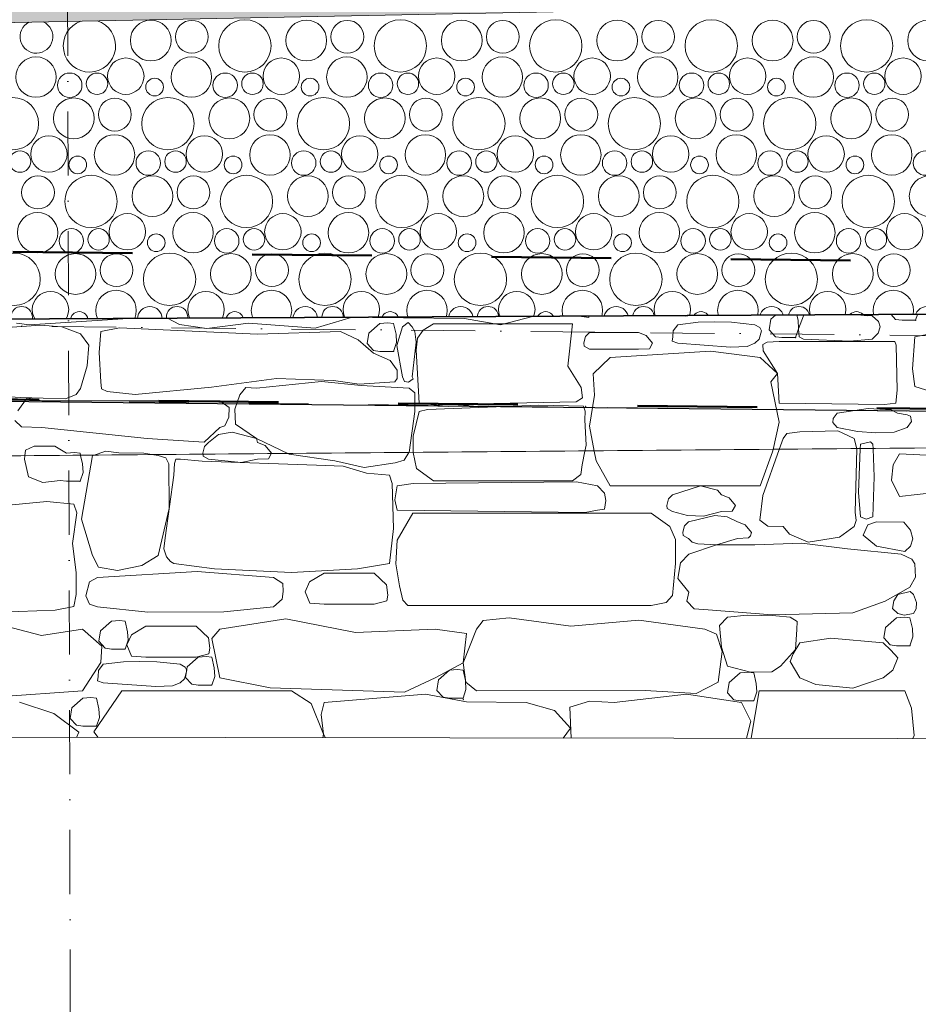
# Model space of a CAD drawing. Header units: millimetres. Extents: x -738537 to 1850049, y -250217 to 604013.
# Tile 41 of 204: x -608224 to -606122, y 80505 to 82808. Entities that reach past the tile are written whole.
import ezdxf

# ---------------------------------------------------------------- set-up
doc = ezdxf.new("R2010")
doc.units = ezdxf.units.MM
doc.header["$MEASUREMENT"] = 0
doc.set_wipeout_variables(frame=1)
for name, pattern in [('Dashed', [280, 140, -140]), ('Dot & Dashed', [280, 150, -60, 0, -70]), ('Wipeout_Contour', [1000, 0, -1000])]:
    doc.linetypes.add(name, pattern=pattern)
for name, color, linetype, lineweight in [('0_Pen_No__170', 9, 'Continuous', 0), ('0_Pen_No__3', 30, 'Continuous', 15), ('A_WALL LOAD_Pen_No__1', 214, 'Continuous', 35), ('BUILDING_Pen_No__2', 1, 'Continuous', 25), ('C-GRID _Pen_No__5', 4, 'Continuous', 5), ('MARKETING_Pen_No__1', 214, 'Continuous', 35), ('MARKETING_Pen_No__5', 4, 'Continuous', 5)]:
    doc.layers.add(name, color=color, linetype=linetype, lineweight=lineweight)
for name, color, linetype, lineweight, true_color in [('0_Pen_No__171', 7, 'Continuous', 0, 0xdadada), ('0_Pen_No__28', 7, 'Continuous', 50, 0xff9390), ('MARKETING_Pen_No__171', 7, 'Continuous', 0, 0xdadada), ('MARKETING_Pen_No__7', 7, 'Continuous', 5, 0x9f07ff), ('SEWER LINE_Pen_No__12', 7, 'Continuous', 20, 0xcc0000)]:
    doc.layers.add(name, color=color, linetype=linetype, lineweight=lineweight, true_color=true_color)
doc.layers.add('MARKETING', color=7, linetype='Continuous')

# ---------------------------------------------------------------- blocks, each defined once
blk = doc.blocks.new('*X3')
at = {"layer": '0_Pen_No__170', "color": 9, "linetype": 'Continuous', "lineweight": 0}
for centre, radius in [((-607917.4, 82759.5), 47.7), ((-607821.3, 82768.3), 38.4), ((-607697.2, 82747.1), 61.2), ((-607553.6, 82759.5), 47.7), ((-607457.6, 82768.3), 38.4), ((-607333.5, 82747.1), 61.2), ((-607189.9, 82759.5), 47.7), ((-607093.9, 82768.3), 38.4), ((-606969.8, 82747.1), 61.2), ((-606826.2, 82759.5), 47.7), ((-606730.2, 82768.3), 38.4), ((-606606.1, 82747.1), 61.2), ((-606462.5, 82759.5), 47.7), ((-606366.5, 82768.3), 38.4), ((-606242.4, 82747.1), 61.2), ((-606098.8, 82759.5), 47.7), ((-608186, 82674), 47.3), ((-607975.8, 82676.1), 42.6), ((-607822.3, 82674), 47.3), ((-607612.1, 82676.1), 42.6), ((-607458.6, 82674), 47.3), ((-607248.4, 82676.1), 42.6), ((-607094.9, 82674), 47.3), ((-606884.7, 82676.1), 42.6), ((-606731.2, 82674), 47.3), ((-606521, 82676.1), 42.6), ((-606367.5, 82674), 47.3), ((-606157.3, 82676.1), 42.6), ((-608107, 82654.9), 28.6), ((-608043.2, 82658.4), 25.1), ((-607743.3, 82654.9), 28.6), ((-607679.5, 82658.4), 25.1), ((-607379.6, 82654.9), 28.6), ((-607315.8, 82658.4), 25.1), ((-607015.9, 82654.9), 28.6), ((-606952.1, 82658.4), 25.1), ((-606652.2, 82654.9), 28.6), ((-606588.4, 82658.4), 25.1), ((-606288.5, 82654.9), 28.6), ((-606224.7, 82658.4), 25.1), ((-607908.4, 82650.7), 20.7), ((-607544.7, 82650.7), 20.7), ((-607181, 82650.7), 20.7), ((-606817.3, 82650.7), 20.7), ((-606453.6, 82650.7), 20.7), ((-608240.9, 82565.1), 61.2), ((-608097.4, 82577.5), 47.7), ((-608001.3, 82586.3), 38.4), ((-607877.2, 82565.1), 61.2), ((-607733.6, 82577.5), 47.7), ((-607637.6, 82586.3), 38.4), ((-607513.5, 82565.1), 61.2), ((-607369.9, 82577.5), 47.7), ((-607273.9, 82586.3), 38.4), ((-607149.8, 82565.1), 61.2), ((-607006.2, 82577.5), 47.7), ((-606910.2, 82586.3), 38.4), ((-606786.1, 82565.1), 61.2), ((-606642.5, 82577.5), 47.7), ((-606546.5, 82586.3), 38.4), ((-606422.4, 82565.1), 61.2), ((-606278.8, 82577.5), 47.7), ((-606182.8, 82586.3), 38.4), ((-608002.3, 82492), 47.3), ((-607638.6, 82492), 47.3), ((-607274.9, 82492), 47.3), ((-606911.2, 82492), 47.3), ((-606547.5, 82492), 47.3), ((-606183.8, 82492), 47.3), ((-608155.8, 82494.1), 42.6), ((-607792.1, 82494.1), 42.6), ((-607428.4, 82494.1), 42.6), ((-607064.7, 82494.1), 42.6), ((-606701, 82494.1), 42.6), ((-606337.3, 82494.1), 42.6), ((-608223.2, 82476.4), 25.1), ((-607923.3, 82472.9), 28.6), ((-607859.5, 82476.4), 25.1), ((-607559.6, 82472.9), 28.6), ((-607495.8, 82476.4), 25.1), ((-607195.9, 82472.9), 28.6), ((-607132.1, 82476.4), 25.1), ((-606832.2, 82472.9), 28.6), ((-606768.4, 82476.4), 25.1), ((-606468.5, 82472.9), 28.6), ((-606404.7, 82476.4), 25.1), ((-606104.8, 82472.9), 28.6), ((-608088.4, 82468.7), 20.7), ((-607724.7, 82468.7), 20.7), ((-607361, 82468.7), 20.7), ((-606997.3, 82468.7), 20.7), ((-606633.6, 82468.7), 20.7), ((-606269.9, 82468.7), 20.7), ((-608181.3, 82404.3), 38.4), ((-608057.2, 82383.1), 61.2), ((-607913.6, 82395.5), 47.7), ((-607817.6, 82404.3), 38.4), ((-607693.5, 82383.1), 61.2), ((-607549.9, 82395.5), 47.7), ((-607453.9, 82404.3), 38.4), ((-607329.8, 82383.1), 61.2), ((-607186.2, 82395.5), 47.7), ((-607090.2, 82404.3), 38.4), ((-606966.1, 82383.1), 61.2), ((-606822.5, 82395.5), 47.7), ((-606726.5, 82404.3), 38.4), ((-606602.4, 82383.1), 61.2), ((-606458.8, 82395.5), 47.7), ((-606362.8, 82404.3), 38.4), ((-606238.7, 82383.1), 61.2), ((-606095.1, 82395.5), 47.7), ((-608182.3, 82310), 47.3), ((-607818.6, 82310), 47.3), ((-607454.9, 82310), 47.3), ((-607091.2, 82310), 47.3), ((-606727.5, 82310), 47.3), ((-606363.8, 82310), 47.3), ((-607972.1, 82312.2), 42.6), ((-607608.4, 82312.2), 42.6), ((-607244.7, 82312.2), 42.6), ((-606881, 82312.2), 42.6), ((-606517.3, 82312.2), 42.6), ((-606153.6, 82312.2), 42.6), ((-608103.3, 82290.9), 28.6), ((-608039.5, 82294.4), 25.1), ((-607739.6, 82290.9), 28.6), ((-607675.8, 82294.4), 25.1), ((-607375.9, 82290.9), 28.6), ((-607312.1, 82294.4), 25.1), ((-607012.2, 82290.9), 28.6), ((-606948.4, 82294.4), 25.1), ((-606648.5, 82290.9), 28.6), ((-606584.7, 82294.4), 25.1), ((-606284.8, 82290.9), 28.6), ((-606220.9, 82294.4), 25.1), ((-607904.7, 82286.7), 20.7), ((-607541, 82286.7), 20.7), ((-607177.3, 82286.7), 20.7), ((-606813.6, 82286.7), 20.7), ((-606449.9, 82286.7), 20.7), ((-608237.2, 82201.1), 61.2), ((-608093.6, 82213.5), 47.7), ((-607997.6, 82222.4), 38.4), ((-607873.5, 82201.1), 61.2), ((-607729.9, 82213.5), 47.7), ((-607633.9, 82222.4), 38.4), ((-607509.8, 82201.1), 61.2), ((-607366.2, 82213.5), 47.7), ((-607270.2, 82222.4), 38.4), ((-607146.1, 82201.1), 61.2), ((-607002.5, 82213.5), 47.7), ((-606906.5, 82222.4), 38.4), ((-606782.4, 82201.1), 61.2), ((-606638.8, 82213.5), 47.7), ((-606542.8, 82222.4), 38.4), ((-606418.7, 82201.1), 61.2), ((-606275.1, 82213.5), 47.7), ((-606179.1, 82222.4), 38.4), ((-608152.1, 82130.2), 42.6), ((-607998.6, 82128), 47.3), ((-607788.4, 82130.2), 42.6), ((-607634.9, 82128), 47.3), ((-607424.7, 82130.2), 42.6), ((-607271.2, 82128), 47.3), ((-607061, 82130.2), 42.6), ((-606907.5, 82128), 47.3), ((-606697.3, 82130.2), 42.6), ((-606543.8, 82128), 47.3), ((-606333.6, 82130.2), 42.6), ((-606180.1, 82128), 47.3), ((-608219.5, 82112.4), 25.1), ((-608084.7, 82104.7), 20.7), ((-607919.6, 82108.9), 28.6), ((-607855.8, 82112.4), 25.1), ((-607721, 82104.7), 20.7), ((-607555.9, 82108.9), 28.6), ((-607492.1, 82112.4), 25.1), ((-607357.3, 82104.7), 20.7), ((-607192.2, 82108.9), 28.6), ((-607128.4, 82112.4), 25.1), ((-606993.6, 82104.7), 20.7), ((-606828.5, 82108.9), 28.6), ((-606764.7, 82112.4), 25.1), ((-606629.9, 82104.7), 20.7), ((-606464.8, 82108.9), 28.6), ((-606400.9, 82112.4), 25.1), ((-606266.2, 82104.7), 20.7), ((-606101.1, 82108.9), 28.6), ((-608177.6, 82040.4), 38.4), ((-607909.9, 82031.5), 47.7), ((-607813.9, 82040.4), 38.4), ((-607546.2, 82031.5), 47.7), ((-607450.2, 82040.4), 38.4), ((-607182.5, 82031.5), 47.7), ((-607086.5, 82040.4), 38.4), ((-606818.8, 82031.5), 47.7), ((-606722.8, 82040.4), 38.4), ((-606455.1, 82031.5), 47.7), ((-606359.1, 82040.4), 38.4), ((-606235, 82019.1), 61.2), ((-606091.4, 82031.5), 47.7)]:
    blk.add_circle(centre, radius, dxfattribs=at)
for centre, radius, start, end in [((-608185, 82768.3), 38.4, 117.1948, 65.0661), ((-608060.9, 82747.1), 61.2, 109.2572, 73.0036), ((-608053.5, 82019.1), 61.2, 302.0211, 237.2785), ((-607689.8, 82019.1), 61.2, 297.8974, 241.4022), ((-607326.1, 82019.1), 61.2, 293.126, 246.1736), ((-606962.4, 82019.1), 61.2, 287.1834, 252.1162), ((-606598.7, 82019.1), 61.2, 277.818, 261.4817), ((-608178.6, 81946), 47.3, 27.5676, 151.7321), ((-607968.4, 81948.2), 42.6, 25.7162, 153.5834), ((-607814.9, 81946), 47.3, 24.5612, 154.7384), ((-607604.7, 81948.2), 42.6, 22.4285, 156.8712), ((-607451.2, 81946), 47.3, 21.6265, 157.6732), ((-607241, 81948.2), 42.6, 19.2182, 160.0815), ((-607087.5, 81946), 47.3, 18.7512, 160.5484), ((-606877.3, 81948.2), 42.6, 16.0706, 163.229), ((-606723.8, 81946), 47.3, 15.9252, 163.3745), ((-606513.6, 81948.2), 42.6, 12.9733, 166.3263), ((-606360.1, 81946), 47.3, 13.1393, 166.1604), ((-606149.9, 81948.2), 42.6, 9.9152, 169.3844)]:
    blk.add_arc(centre, radius, start, end, dxfattribs=at)
blk = doc.blocks.new('Fill_2', base_point=(0, 0))
at = {"color": 254, "linetype": 'Wipeout_Contour', "lineweight": 0, "ltscale": 14005644.7295551}
blk.add_wipeout([(-629509.8, 81186.9), (-636562.3, 79781.8), (-636489.6, 79417.3), (-629462, 80817.5), (-620502.8, 81356.1), (-620540.5, 82043.7), (-601136.6, 81925.1), (-601127.3, 81469.6), (-590151.9, 81021), (-590021.9, 81719.9), (-589769.8, 81683.3), (-588537.1, 88325.9), (-581323.3, 84127), (-581890.9, 80218.2), (-581481.7, 80187.1), (-580849.5, 84486.2), (-589699.4, 89557.9), (-590288.4, 81899.2), (-594388.9, 82642), (-600414.3, 82313.5), (-600427.4, 82955.9), (-621103.7, 82547.9), (-621076.1, 81700.6)], dxfattribs=at)
at = {"layer": '0_Pen_No__170', "color": 255, "linetype": 'Continuous', "lineweight": 0, "flags": 128}
blk.add_lwpolyline([(-629509.8, 81186.9), (-636562.3, 79781.8), (-636489.6, 79417.3), (-629462, 80817.5), (-620502.8, 81356.1), (-620540.5, 82043.7), (-601136.6, 81925.1), (-601127.3, 81469.6), (-590151.9, 81021), (-590021.9, 81719.9), (-589769.8, 81683.3), (-588537.1, 88325.9), (-581323.3, 84127), (-581890.9, 80218.2), (-581481.7, 80187.1), (-580849.5, 84486.2), (-589699.4, 89557.9), (-590288.4, 81899.2), (-594388.9, 82642), (-600414.3, 82313.5), (-600427.4, 82955.9), (-621103.7, 82547.9), (-621076.1, 81700.6)], close=True, dxfattribs=at)
at = {"layer": '0_Pen_No__170', "color": 9, "linetype": 'Continuous', "lineweight": 0}
blk.add_blockref('*X3', (0, 0), dxfattribs=at)
blk = doc.blocks.new('*X284')
at = {"layer": 'MARKETING_Pen_No__7', "color": 190, "linetype": 'Continuous', "lineweight": 5, "true_color": 0x9f07ff}
for p, q in [((-608200.9, 82094.8), (-607970.4, 82109.4)), ((-607878.2, 82109.9), (-607849.9, 82095.1)), ((-607532.8, 82087.1), (-607448.9, 82112.1)), ((-607398.8, 82112.4), (-607397.7, 82111.7)), ((-607397.7, 82111.7), (-607183.1, 82109.5)), ((-607183.1, 82109.5), (-607098.8, 82094.8)), ((-607098.8, 82094.8), (-607024.3, 82114.3)), ((-606915.1, 82114.9), (-606892.8, 82111.7)), ((-606892.8, 82111.7), (-606892.5, 82115)), ((-606811.8, 82115.4), (-606665.7, 82115)), ((-606665.7, 82115), (-606656, 82116.2)), ((-606466.6, 82107.6), (-606470.3, 82083.1)), ((-606455.4, 82117.3), (-606466.6, 82107.6)), ((-606403.1, 82105.2), (-606406, 82117.5)), ((-606401.9, 82085.5), (-606403.1, 82105.2)), ((-606390.1, 82115.6), (-606401.9, 82085.5)), ((-606389.4, 82117.6), (-606390.1, 82115.6)), ((-606264.4, 82118.3), (-606239.9, 82115.6)), ((-606229.8, 82115.6), (-606261.6, 82118.3)), ((-606239.9, 82115.6), (-606231.7, 82118.5)), ((-606214.4, 82102.4), (-606229.8, 82115.6)), ((-606211.2, 82090.1), (-606214.4, 82102.4)), ((-606185, 82118.7), (-606174.7, 82107.3)), ((-606174.7, 82107.3), (-606159.7, 82105.3)), ((-606159.7, 82105.3), (-606128, 82105.3)), ((-606128, 82105.3), (-606123.4, 82119)), ((-608175.5, 82094.1), (-608366.4, 82080.5)), ((-608231.5, 82098.1), (-608200.9, 82094.8)), ((-608125.4, 82090.1), (-608175.5, 82094.1)), ((-608081.6, 82073.4), (-608125.4, 82090.1)), ((-608034, 82079.3), (-608037.9, 82029.5)), ((-607990.3, 82087.4), (-608034, 82079.3)), ((-607667.7, 82072.4), (-607990.3, 82087.4)), ((-607849.9, 82095.1), (-607786.1, 82085.6)), ((-607786.1, 82085.6), (-607688.5, 82098.2)), ((-607688.5, 82098.2), (-607532.8, 82087.1)), ((-607473.9, 82079.3), (-607667.7, 82072.4)), ((-607432.2, 82059.5), (-607473.9, 82079.3)), ((-607381.1, 82097.8), (-607407.1, 82075.2)), ((-607362.6, 82099.5), (-607381.1, 82097.8)), ((-607349.4, 82097.8), (-607362.6, 82099.5)), ((-607343.6, 82072.8), (-607349.4, 82097.8)), ((-607328.5, 82089.8), (-607341.5, 82045.9)), ((-607315.1, 82099.8), (-607328.5, 82089.8)), ((-607306.1, 82089.8), (-607315.1, 82099.8)), ((-607299.6, 82079.3), (-607306.1, 82089.8)), ((-607296.7, 82054), (-607299.6, 82079.3)), ((-607280.3, 82082), (-607293.4, 82063.4)), ((-607255.8, 82097.1), (-607280.3, 82082)), ((-606930.4, 82097.1), (-607255.8, 82097.1)), ((-606941.5, 81997.9), (-606930.4, 82097.1)), ((-606695.3, 82080.3), (-606695.8, 82066.3)), ((-606684.2, 82094.8), (-606695.3, 82080.3)), ((-606637, 82101), (-606684.2, 82094.8)), ((-606599.4, 82101.2), (-606637, 82101)), ((-606558.6, 82100.9), (-606599.4, 82101.2)), ((-606504, 82094.8), (-606558.6, 82100.9)), ((-606492.2, 82088.3), (-606504, 82094.8)), ((-606494.1, 82060.8), (-606488.8, 82080.6)), ((-606488.8, 82080.6), (-606492.2, 82088.3)), ((-606470.3, 82083.1), (-606455.6, 82066.8)), ((-606408.9, 82064.9), (-606401.9, 82085.5)), ((-606401.9, 82085.5), (-606400.3, 82066.6)), ((-606215.5, 82075.2), (-606211.2, 82090.1)), ((-608062.7, 82047.1), (-608081.6, 82073.4)), ((-607396, 82028.5), (-607432.2, 82059.5)), ((-607407.1, 82075.2), (-607410.8, 82050.7)), ((-607342.4, 82053.1), (-607343.6, 82072.8)), ((-607293.4, 82063.4), (-607296.4, 82035)), ((-606900.3, 82067.5), (-606904.3, 82052.2)), ((-606890.8, 82076.7), (-606900.3, 82067.5)), ((-606776.6, 82076.7), (-606890.8, 82076.7)), ((-606758.1, 82069.7), (-606776.6, 82076.7)), ((-606743.4, 82051.6), (-606758.1, 82069.7)), ((-606695.8, 82066.3), (-606697.5, 82056.5)), ((-606697.5, 82056.5), (-606684.2, 82051.6)), ((-606504, 82051.6), (-606494.1, 82060.8)), ((-606455.6, 82066.8), (-606440.6, 82064.9)), ((-606440.6, 82064.9), (-606408.9, 82064.9)), ((-606400.3, 82066.6), (-606390.1, 82060.8)), ((-606390.1, 82060.8), (-606281.5, 82056)), ((-606281.5, 82056), (-606229.8, 82060.8)), ((-606229.8, 82060.8), (-606215.5, 82075.2)), ((-606135.2, 81992), (-606130.1, 82066.4)), ((-606130.1, 82066.4), (-606093.4, 82073.4)), ((-608066, 81998.3), (-608062.7, 82047.1)), ((-607410.8, 82050.7), (-607396.1, 82034.4)), ((-607396.1, 82034.4), (-607381.1, 82032.5)), ((-607349.4, 82032.5), (-607342.4, 82053.1)), ((-607341.5, 82045.9), (-607328.5, 81972.8)), ((-607306.1, 81972.8), (-607296.7, 82054)), ((-607296.4, 82035), (-607289.2, 81911.3)), ((-606904.3, 82052.2), (-606903.3, 82044.7)), ((-606903.3, 82044.7), (-606890.8, 82037.7)), ((-606890.8, 82037.7), (-606776.6, 82037.7)), ((-606607.6, 82033.1), (-606842.6, 82017.9)), ((-606776.6, 82037.7), (-606750.9, 82038.7)), ((-606750.9, 82038.7), (-606743.4, 82051.6)), ((-606684.2, 82051.6), (-606561.3, 82042.5)), ((-606491.4, 82017.9), (-606607.6, 82033.1)), ((-606561.3, 82042.5), (-606521.9, 82044.1)), ((-606521.9, 82044.1), (-606504, 82051.6)), ((-606475, 82054.2), (-606485.3, 82048.7)), ((-606485.3, 82048.7), (-606484.5, 82034)), ((-606484.5, 82034), (-606451, 81980.9)), ((-606447.2, 82055.6), (-606475, 82054.2)), ((-606176.6, 82055.6), (-606447.2, 82055.6)), ((-606173.8, 82047.2), (-606176.6, 82055.6)), ((-606171.2, 81941.4), (-606173.8, 82047.2)), ((-608037.9, 82029.5), (-608034, 81961.2)), ((-607357.3, 82011.1), (-607396, 82028.5)), ((-607381.1, 82032.5), (-607349.4, 82032.5)), ((-607340.8, 81988.4), (-607357.3, 82011.1)), ((-606842.6, 82017.9), (-606882.2, 81980.3)), ((-606451, 81980.9), (-606491.4, 82017.9)), ((-608081.6, 81946), (-608066, 81998.3)), ((-607341.1, 81969), (-607340.8, 81988.4)), ((-606910.2, 81947.9), (-606941.5, 81997.9)), ((-606130.1, 81950.4), (-606135.2, 81992)), ((-607775.3, 81948.8), (-607622.9, 81969.4)), ((-607622.9, 81969.4), (-607490, 81964)), ((-607490, 81964), (-607430, 81955.6)), ((-607346.2, 81961.2), (-607341.1, 81969)), ((-607328.5, 81972.8), (-607324, 81961.9)), ((-607314.7, 81960.6), (-607303.5, 81968.1)), ((-607303.5, 81968.1), (-607306.1, 81972.8)), ((-606882.2, 81980.3), (-606879, 81930.1)), ((-606466.9, 81961.3), (-606451, 81980.9)), ((-606451, 81980.9), (-606447.2, 81911.7)), ((-608091.9, 81931.4), (-608081.6, 81946)), ((-608034, 81961.2), (-608032.6, 81944.8)), ((-608032.6, 81944.8), (-608019.2, 81938.4)), ((-607954.1, 81931.9), (-607775.3, 81948.8)), ((-607695.3, 81947.6), (-607708.8, 81930.7)), ((-607669.7, 81946.6), (-607695.3, 81947.6)), ((-607518, 81961.7), (-607669.7, 81946.6)), ((-607425.2, 81952.7), (-607518, 81961.7)), ((-607430, 81955.6), (-607346.2, 81961.2)), ((-607313.2, 81946.6), (-607425.2, 81952.7)), ((-607324, 81961.9), (-607314.7, 81960.6)), ((-607299.6, 81935.4), (-607313.2, 81946.6)), ((-606907.4, 81923.5), (-606910.2, 81947.9)), ((-606447.4, 81866.9), (-606466.9, 81961.3)), ((-606174.4, 81911.7), (-606171.2, 81941.4)), ((-606130.1, 81950.4), (-606077.9, 81933.8)), ((-608384.4, 81932.9), (-608221.5, 81924.9)), ((-608206.7, 81923.8), (-608228.8, 81893.2)), ((-608221.5, 81924.9), (-608117.3, 81921.8)), ((-608172.6, 81916.9), (-608206.7, 81923.8)), ((-608117.3, 81921.8), (-608091.9, 81931.4)), ((-608019.2, 81938.4), (-607954.1, 81931.9)), ((-607708.8, 81930.7), (-607721.1, 81897)), ((-607299.6, 81921.9), (-607299.6, 81935.4)), ((-607299.4, 81891.9), (-607299.6, 81921.9)), ((-606922.5, 81914.1), (-606907.4, 81923.5)), ((-606879, 81930.1), (-606891.2, 81857.8)), ((-607756.1, 81916.9), (-608172.6, 81916.9)), ((-607733.9, 81901), (-607756.1, 81916.9)), ((-607734.6, 81878.6), (-607733.9, 81901)), ((-607721.1, 81897), (-607719.2, 81862.3)), ((-607289.2, 81911.3), (-607221.4, 81903.3)), ((-607289.2, 81891.8), (-607269.6, 81896.8)), ((-607269.6, 81896.8), (-607009.3, 81906.9)), ((-607221.4, 81903.3), (-607114.9, 81910.6)), ((-607114.9, 81910.6), (-606922.5, 81914.1)), ((-607009.3, 81906.9), (-606905.1, 81904.1)), ((-606900.9, 81892.6), (-606905.1, 81904.1)), ((-606447.2, 81911.7), (-606200.6, 81908.5)), ((-606238.7, 81899.1), (-606311.2, 81887.9)), ((-606185.2, 81896.1), (-606238.7, 81899.1)), ((-606200.6, 81908.5), (-606174.4, 81911.7)), ((-606170.1, 81887.9), (-606185.2, 81896.1)), ((-607743.8, 81858), (-607734.6, 81878.6)), ((-607313.2, 81796.1), (-607299.4, 81891.9)), ((-607289.2, 81891.8), (-607303.8, 81834.5)), ((-606901.5, 81872.7), (-606900.9, 81892.6)), ((-606899.1, 81813), (-606901.5, 81872.7)), ((-606320.6, 81875.7), (-606321.8, 81866)), ((-606311.2, 81887.9), (-606320.6, 81875.7)), ((-606147.8, 81884.3), (-606170.1, 81887.9)), ((-606140.1, 81881), (-606147.8, 81884.3)), ((-606137.5, 81868.3), (-606140.1, 81881)), ((-608235.5, 81870.7), (-608219.7, 81855.8)), ((-608219.7, 81855.8), (-608172.6, 81854.2)), ((-608172.6, 81854.2), (-607925.6, 81828.4)), ((-607792.5, 81820.3), (-607756.1, 81854.2)), ((-607756.1, 81854.2), (-607743.8, 81858)), ((-607719.2, 81862.3), (-607669.7, 81828.9)), ((-606891.2, 81857.8), (-606880, 81799.3)), ((-606461.6, 81802.9), (-606447.4, 81866.9)), ((-606321.8, 81866), (-606311.2, 81854.2)), ((-606311.2, 81854.2), (-606264.2, 81844.9)), ((-606177.8, 81843.6), (-606147.5, 81854.2)), ((-606147.5, 81854.2), (-606137.5, 81868.3)), ((-607925.6, 81828.4), (-607792.5, 81820.3)), ((-607759.2, 81838.3), (-607782.1, 81819.2)), ((-607727.2, 81843.7), (-607759.2, 81838.3)), ((-607669.7, 81828.9), (-607727.2, 81843.7)), ((-607669.7, 81828.9), (-607595.5, 81793.2)), ((-607667.9, 81819.2), (-607669.7, 81828.9)), ((-607303.8, 81834.5), (-607303.5, 81797)), ((-606438, 81828.5), (-606447.1, 81803)), ((-606429.1, 81840.3), (-606438, 81828.5)), ((-606398.5, 81843.9), (-606429.1, 81840.3)), ((-606309.9, 81846.5), (-606398.5, 81843.9)), ((-606271.6, 81828.5), (-606309.9, 81846.5)), ((-606265.8, 81804.6), (-606271.6, 81828.5)), ((-606264.2, 81844.9), (-606221.2, 81841.8)), ((-606221.2, 81841.8), (-606177.8, 81843.6)), ((-608190.2, 81810.4), (-608210.2, 81801.1)), ((-608142, 81811), (-608190.2, 81810.4)), ((-608114.6, 81794.2), (-608142, 81811)), ((-607791.6, 81810), (-607795.7, 81794.7)), ((-607782.1, 81819.2), (-607791.6, 81810)), ((-607649.5, 81812.2), (-607667.9, 81819.2)), ((-607634.8, 81794.1), (-607649.5, 81812.2)), ((-606901.7, 81799.2), (-606899.1, 81813)), ((-606256.9, 81815.6), (-606257.4, 81804.7)), ((-606233.3, 81820.9), (-606256.9, 81815.6)), ((-606227.7, 81815.6), (-606233.3, 81820.9)), ((-606227.3, 81804.9), (-606227.7, 81815.6)), ((-608210.2, 81801.1), (-608211.8, 81787.9)), ((-608096.1, 81795.8), (-608114.6, 81794.2)), ((-608082.9, 81794.2), (-608096.1, 81795.8)), ((-608081.7, 81789), (-608082.9, 81794.2)), ((-608022.6, 81798.9), (-608052.5, 81789.3)), ((-607992.2, 81795.2), (-608022.6, 81798.9)), ((-607933.6, 81794.4), (-607992.2, 81795.2)), ((-607909.9, 81790.5), (-607933.6, 81794.4)), ((-607795.7, 81794.7), (-607795.2, 81791.5)), ((-607635.5, 81792.9), (-607634.8, 81794.1)), ((-607313.6, 81795.6), (-607313.2, 81796.1)), ((-607303.5, 81797), (-607303.2, 81795.7))]:
    blk.add_line(p, q, dxfattribs=at)
for p in [(-606128, 82105.3), (-606408.9, 82064.9), (-607349.4, 82032.5), (-606900.3, 81904.3)]:
    blk.add_point(p, dxfattribs=at)
blk = doc.blocks.new('Fill_101', base_point=(0, 0))
at = {"color": 254, "linetype": 'Wipeout_Contour', "lineweight": 0, "ltscale": 4929436.113878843}
blk.add_wipeout([(-601141.1, 82145.1), (-620540.5, 82043.7), (-620502.4, 81348.4), (-619584.7, 80543.1), (-619660.1, 81689.9), (-601728.4, 81843.5), (-601742.2, 81492.1), (-601136.9, 81468.2)], dxfattribs=at).dxf.layer = 'MARKETING'
at = {"layer": 'MARKETING_Pen_No__1', "color": 214, "linetype": 'Continuous', "lineweight": 35, "flags": 128}
blk.add_lwpolyline([(-601141.1, 82145.1), (-620540.5, 82043.7), (-620502.4, 81348.4), (-619584.7, 80543.1), (-619660.1, 81689.9), (-601728.4, 81843.5), (-601742.2, 81492.1), (-601136.9, 81468.2)], close=True, dxfattribs=at)
at = {"layer": 'MARKETING_Pen_No__7', "color": 190, "linetype": 'Continuous', "lineweight": 5, "true_color": 0x9f07ff}
blk.add_blockref('*X284', (0, 0), dxfattribs=at)
blk = doc.blocks.new('*X286')
at = {"layer": 'MARKETING_Pen_No__171', "color": 254, "linetype": 'Continuous', "lineweight": 0, "true_color": 0xdadada}
for p, q in [((-606447.1, 81803), (-606485.5, 81695.7)), ((-606462.9, 81797.2), (-606461.6, 81802.9)), ((-606269.4, 81656.7), (-606265.6, 81803.7)), ((-606265.6, 81803.7), (-606265.8, 81804.6)), ((-606257.4, 81804.7), (-606261.6, 81702.5)), ((-606224.9, 81739.2), (-606227.3, 81804.9)), ((-608211.8, 81787.9), (-608212.8, 81780.2)), ((-608212.8, 81780.2), (-608203.5, 81739.4)), ((-608077.1, 81769.1), (-608081.7, 81789)), ((-608053.8, 81788.9), (-608079.5, 81640)), ((-608052.5, 81789.3), (-608053.8, 81788.9)), ((-607900, 81788.9), (-607909.9, 81790.5)), ((-607882.1, 81783.5), (-607900, 81788.9)), ((-607875.3, 81769.7), (-607882.1, 81783.5)), ((-607858.5, 81780.1), (-607861.6, 81770.4)), ((-607847.8, 81780.4), (-607858.5, 81780.1)), ((-607797.4, 81776), (-607847.8, 81780.4)), ((-607795.2, 81791.5), (-607794.7, 81787.2)), ((-607794.7, 81787.2), (-607782.1, 81780.3)), ((-607782.1, 81780.3), (-607706.1, 81772.7)), ((-607706.1, 81772.7), (-607667.9, 81780.3)), ((-607667.9, 81780.3), (-607642.2, 81781.2)), ((-607642.2, 81781.2), (-607635.5, 81792.9)), ((-607595.5, 81793.2), (-607593.8, 81792.4)), ((-607593.8, 81792.4), (-607486.8, 81776.1)), ((-607324.8, 81777.7), (-607313.6, 81795.6)), ((-607303.2, 81795.7), (-607295.4, 81758.7)), ((-606907.8, 81767.4), (-606901.7, 81799.2)), ((-606880, 81799.3), (-606875.5, 81776.5)), ((-606491.4, 81718.3), (-606462.9, 81797.2)), ((-606166, 81792.5), (-606180.7, 81766.9)), ((-605989.5, 81783.8), (-606166, 81792.5)), ((-608075.9, 81749.5), (-608077.1, 81769.1)), ((-607874.5, 81665.2), (-607875.3, 81769.7)), ((-607861.6, 81770.4), (-607863.1, 81743.3)), ((-607529.8, 81766.2), (-607797.4, 81776)), ((-607467.5, 81763.8), (-607529.8, 81766.2)), ((-607486.8, 81776.1), (-607418.1, 81761.1)), ((-607413, 81747.5), (-607467.5, 81763.8)), ((-607418.1, 81761.1), (-607345.7, 81771.9)), ((-607345.7, 81771.9), (-607324.8, 81777.7)), ((-607295.4, 81758.7), (-607255.8, 81729.5)), ((-606911.2, 81744.3), (-606907.8, 81767.4)), ((-606875.5, 81776.5), (-606842.6, 81718.3)), ((-606180.7, 81766.9), (-606184, 81730.9)), ((-608203.5, 81739.4), (-608169.6, 81725.4)), ((-608082.9, 81728.8), (-608075.9, 81749.5)), ((-607863.1, 81743.3), (-607883.4, 81596.1)), ((-607358.8, 81743.3), (-607413, 81747.5)), ((-607352.6, 81723.3), (-607358.8, 81743.3)), ((-606930.4, 81729.5), (-606911.2, 81744.3)), ((-606227.7, 81645.8), (-606224.9, 81739.2)), ((-608169.6, 81725.4), (-608129.6, 81730.8)), ((-608129.6, 81730.8), (-608114.6, 81728.8)), ((-608114.6, 81728.8), (-608082.9, 81728.8)), ((-607349.4, 81618.2), (-607352.6, 81723.3)), ((-607340.9, 81718.3), (-607346.6, 81685.2)), ((-607303.3, 81723.3), (-607340.9, 81718.3)), ((-606921.4, 81727.7), (-607303.3, 81723.3)), ((-607255.8, 81729.5), (-606930.4, 81729.5)), ((-606872.3, 81718.3), (-606921.4, 81727.7)), ((-606855.8, 81701.2), (-606872.3, 81718.3)), ((-606842.6, 81718.3), (-606491.4, 81718.3)), ((-606631.2, 81718.1), (-606696.7, 81696.8)), ((-606591.5, 81707.7), (-606631.2, 81718.1)), ((-606184, 81730.9), (-606166, 81693.1)), ((-606852.6, 81683.8), (-606855.8, 81701.2)), ((-606706.2, 81687.5), (-606710.3, 81672.2)), ((-606696.7, 81696.8), (-606706.2, 81687.5)), ((-606582.5, 81696.8), (-606591.5, 81707.7)), ((-606564.1, 81689.8), (-606582.5, 81696.8)), ((-606549.4, 81671.6), (-606564.1, 81689.8)), ((-606485.5, 81695.7), (-606492.1, 81637.3)), ((-606261.6, 81702.5), (-606256.9, 81645.8)), ((-606166, 81693.1), (-606082.9, 81702.4)), ((-608160.7, 81681.4), (-608333.7, 81664.5)), ((-608097.8, 81675.4), (-608160.7, 81681.4)), ((-608090.2, 81654.8), (-608097.8, 81675.4)), ((-607900, 81555.2), (-607874.5, 81665.2)), ((-607346.6, 81685.2), (-607340.9, 81661.3)), ((-606855.8, 81663.5), (-606852.6, 81683.8)), ((-606710.3, 81672.2), (-606709.3, 81664.8)), ((-606709.3, 81664.8), (-606696.7, 81657.8)), ((-606556.8, 81658.7), (-606549.4, 81671.6)), ((-608100.8, 81583.3), (-608090.2, 81654.8)), ((-607304, 81654.2), (-607341.1, 81590.6)), ((-607340.9, 81661.3), (-606901, 81656)), ((-606746.9, 81654.2), (-607304, 81654.2)), ((-606901, 81656), (-606872.3, 81661.3)), ((-606872.3, 81661.3), (-606855.8, 81663.5)), ((-606702.8, 81622.8), (-606746.9, 81654.2)), ((-606696.7, 81657.8), (-606661.9, 81648.4)), ((-606661.9, 81648.4), (-606623.9, 81646.9)), ((-606597.8, 81648.9), (-606659.1, 81634.1)), ((-606623.9, 81646.9), (-606582.5, 81657.8)), ((-606568.6, 81645.7), (-606597.8, 81648.9)), ((-606582.5, 81657.8), (-606556.8, 81658.7)), ((-606544.9, 81634.1), (-606568.6, 81645.7)), ((-606267.4, 81636.9), (-606269.4, 81656.7)), ((-606256.9, 81645.8), (-606243.6, 81639.7)), ((-606243.6, 81639.7), (-606227.7, 81645.8)), ((-608079.5, 81640), (-608053.8, 81555.2)), ((-607358.8, 81536.7), (-607349.4, 81618.2)), ((-606689.7, 81592.4), (-606702.8, 81622.8)), ((-606668.6, 81624.8), (-606672.6, 81609.5)), ((-606659.1, 81634.1), (-606668.6, 81624.8)), ((-606526.4, 81627.1), (-606544.9, 81634.1)), ((-606511.7, 81608.9), (-606526.4, 81627.1)), ((-606492.1, 81637.3), (-606473.6, 81623.8)), ((-606473.6, 81623.8), (-606438, 81622.5)), ((-606438, 81622.5), (-606422.7, 81604.8)), ((-606306.4, 81598.3), (-606271.6, 81622.5)), ((-606271.6, 81622.5), (-606267.4, 81636.9)), ((-606240, 81626.9), (-606250.9, 81602.4)), ((-606219.5, 81634), (-606240, 81626.9)), ((-606155.6, 81633), (-606219.5, 81634)), ((-606140.3, 81614), (-606155.6, 81633)), ((-607883.4, 81596.1), (-607886.9, 81570.9)), ((-606672.6, 81609.5), (-606671.6, 81602.1)), ((-606671.6, 81602.1), (-606659.1, 81595.1)), ((-606659.1, 81595.1), (-606650.9, 81586.3)), ((-606593.8, 81580.1), (-606544.9, 81595.1)), ((-606544.9, 81595.1), (-606519.2, 81596)), ((-606519.2, 81596), (-606514, 81601.2)), ((-606514, 81601.2), (-606511.7, 81608.9)), ((-606422.7, 81604.8), (-606379.7, 81586.1)), ((-606379.7, 81586.1), (-606306.4, 81598.3)), ((-606250.9, 81602.4), (-606219.5, 81577)), ((-606134.8, 81593.8), (-606140.3, 81614)), ((-608092.1, 81515.2), (-608100.8, 81583.3)), ((-607341.1, 81590.6), (-607344.1, 81535.8)), ((-606689.5, 81536.6), (-606689.7, 81592.4)), ((-606593.8, 81580.1), (-606658.4, 81558.5)), ((-606650.9, 81586.3), (-606637.8, 81582.3)), ((-606637.8, 81582.3), (-606593.8, 81580.1)), ((-606504, 81580.3), (-606593.8, 81580.1)), ((-606394.2, 81583.6), (-606504, 81580.3)), ((-606287.5, 81570.4), (-606394.2, 81583.6)), ((-606219.5, 81577), (-606153.3, 81564.5)), ((-606153.3, 81564.5), (-606140.3, 81577)), ((-606140.3, 81577), (-606134.8, 81593.8)), ((-608053.8, 81555.2), (-608040, 81527.7)), ((-607938.3, 81531.6), (-607900, 81555.2)), ((-607886.9, 81570.9), (-607880.4, 81551.9)), ((-607880.4, 81551.9), (-607871.4, 81540.9)), ((-606658.4, 81558.5), (-606678, 81538.2)), ((-606161.4, 81558.5), (-606287.5, 81570.4)), ((-606136.9, 81546.5), (-606161.4, 81558.5)), ((-608040, 81527.7), (-607994.9, 81520.3)), ((-607994.9, 81520.3), (-607938.3, 81531.6)), ((-607871.4, 81540.9), (-607863.1, 81536.7)), ((-607863.1, 81536.7), (-607768.3, 81523.5)), ((-607433.7, 81523.7), (-607358.8, 81536.7)), ((-607344.1, 81535.8), (-607335.7, 81483.9)), ((-606696.9, 81461.3), (-606689.5, 81536.6)), ((-606678, 81538.2), (-606684.2, 81501.4)), ((-606129.8, 81535.2), (-606136.9, 81546.5)), ((-606128.4, 81504.4), (-606129.8, 81535.2)), ((-608091.6, 81463.5), (-608092.1, 81515.2)), ((-608042, 81503.7), (-608061.1, 81493.6)), ((-607808.8, 81517.4), (-608042, 81503.7)), ((-607630.1, 81503.7), (-607808.8, 81517.4)), ((-607768.3, 81523.5), (-607588.4, 81514.9)), ((-607608.7, 81489.4), (-607630.1, 81503.7)), ((-607588.4, 81514.9), (-607433.7, 81523.7)), ((-607511.9, 81513.6), (-607546, 81493.3)), ((-607394.4, 81513.6), (-607511.9, 81513.6)), ((-607365.7, 81486.5), (-607394.4, 81513.6)), ((-606141.1, 81481.3), (-606128.4, 81504.4)), ((-608061.1, 81493.6), (-608069.7, 81461)), ((-607607.7, 81470.5), (-607608.7, 81489.4)), ((-607546, 81493.3), (-607556.5, 81470)), ((-607362.9, 81462.5), (-607365.7, 81486.5)), ((-607335.7, 81483.9), (-607328, 81450.9)), ((-606684.2, 81501.4), (-606658.4, 81469.4)), ((-606161.4, 81469.4), (-606141.1, 81481.3)), ((-608097.8, 81435.4), (-608091.6, 81463.5)), ((-608069.7, 81461), (-608060.9, 81440.9)), ((-607609.7, 81452.6), (-607607.7, 81470.5)), ((-607556.5, 81470), (-607545.5, 81443.3)), ((-607365.1, 81449), (-607362.9, 81462.5)), ((-606711.4, 81445.4), (-606696.9, 81461.3)), ((-606658.4, 81469.4), (-606663.5, 81448.2)), ((-606199.5, 81448.2), (-606161.4, 81469.4)), ((-606169.7, 81463.5), (-606179.3, 81448.7)), ((-606140.8, 81470.8), (-606169.7, 81463.5)), ((-606132.6, 81463.5), (-606140.8, 81470.8)), ((-606125.9, 81444.9), (-606132.6, 81463.5)), ((-608140.9, 81427.3), (-608097.8, 81435.4)), ((-608060.9, 81440.9), (-608042, 81435.1)), ((-608042, 81435.1), (-607924, 81422.7)), ((-607746.5, 81423), (-607630.1, 81435.1)), ((-607630.1, 81435.1), (-607609.7, 81452.6)), ((-607545.5, 81443.3), (-607511.9, 81441)), ((-607511.9, 81441), (-607394.4, 81441)), ((-607394.4, 81441), (-607365.1, 81449)), ((-607328, 81450.9), (-607316.2, 81438.2)), ((-607316.2, 81438.2), (-607304, 81437.7)), ((-607304, 81437.7), (-606746.9, 81437.7)), ((-606746.9, 81437.7), (-606711.4, 81445.4)), ((-606663.5, 81448.2), (-606646, 81430.5)), ((-606274.6, 81420.6), (-606199.5, 81448.2)), ((-606179.3, 81448.7), (-606182.1, 81431.1)), ((-606126.9, 81429.9), (-606125.9, 81444.9)), ((-608269.9, 81422.5), (-608140.9, 81427.3)), ((-607924, 81422.7), (-607746.5, 81423)), ((-606646, 81430.5), (-606613.1, 81427.7)), ((-606613.1, 81427.7), (-606463.3, 81416)), ((-606521.8, 81415.4), (-606567.9, 81410.5)), ((-606454.8, 81414.3), (-606521.8, 81415.4)), ((-606463.3, 81416), (-606274.6, 81420.6)), ((-606421.2, 81410.5), (-606454.8, 81414.3)), ((-606182.1, 81431.1), (-606169.7, 81419.2)), ((-606154.3, 81410.8), (-606172.8, 81409.2)), ((-606169.7, 81419.2), (-606154.5, 81415.4)), ((-606154.5, 81415.4), (-606132.6, 81419.2)), ((-606141.1, 81409.2), (-606154.3, 81410.8)), ((-606132.6, 81419.2), (-606126.9, 81429.9)), ((-608172.8, 81367.9), (-608312.5, 81404.6)), ((-608009.1, 81401.5), (-608035.1, 81378.8)), ((-607990.7, 81403.1), (-608009.1, 81401.5)), ((-607977.4, 81401.5), (-607990.7, 81403.1)), ((-607971.7, 81376.4), (-607977.4, 81401.5)), ((-607928.7, 81389.5), (-607962.7, 81369.2)), ((-607811.2, 81389.5), (-607928.7, 81389.5)), ((-607782.5, 81362.3), (-607811.2, 81389.5)), ((-607601.4, 81406.9), (-607756.1, 81383.1)), ((-607438.3, 81375.2), (-607601.4, 81406.9)), ((-607140.1, 81403.2), (-607155.5, 81383.1)), ((-607078.9, 81409), (-607140.1, 81403.2)), ((-606934.5, 81389.5), (-607078.9, 81409)), ((-606775.9, 81403.6), (-606934.5, 81389.5)), ((-606621.3, 81383.1), (-606775.9, 81403.6)), ((-606567.9, 81410.5), (-606586.8, 81391.1)), ((-606586.8, 81391.1), (-606581.8, 81340.9)), ((-606404.9, 81400.7), (-606421.2, 81410.5)), ((-606406, 81382.2), (-606404.9, 81400.7)), ((-606172.8, 81409.2), (-606198.8, 81386.6)), ((-606135.3, 81384.1), (-606141.1, 81409.2)), ((-608077.1, 81383.1), (-608172.8, 81367.9)), ((-608031.6, 81342.9), (-608077.1, 81383.1)), ((-608035.1, 81378.8), (-608038.8, 81354.3)), ((-607962.7, 81369.2), (-607973.3, 81345.9)), ((-607970.4, 81356.8), (-607971.7, 81376.4)), ((-607756.1, 81383.1), (-607774.3, 81360.7)), ((-607251.8, 81383.1), (-607438.3, 81375.2)), ((-607178.9, 81372.6), (-607251.8, 81383.1)), ((-607155.5, 81383.1), (-607186.3, 81304.3)), ((-607186.3, 81304.3), (-607178.9, 81372.6)), ((-606593.6, 81370.8), (-606621.3, 81383.1)), ((-606580.2, 81330.2), (-606593.6, 81370.8)), ((-606408.8, 81335.1), (-606406, 81382.2)), ((-606198.8, 81386.6), (-606202.5, 81362.1)), ((-606134.1, 81364.5), (-606135.3, 81384.1)), ((-608038.8, 81354.3), (-608024.1, 81338)), ((-608034.5, 81304.9), (-608031.6, 81342.9)), ((-607977.4, 81336.1), (-607970.4, 81356.8)), ((-607973.3, 81345.9), (-607962.2, 81319.2)), ((-607779.6, 81338.4), (-607782.5, 81362.3)), ((-607774.3, 81360.7), (-607756.1, 81268.9)), ((-606398.5, 81350.8), (-606414.7, 81325.3)), ((-606326, 81362), (-606398.5, 81350.8)), ((-606203.6, 81350.8), (-606326, 81362)), ((-606185.8, 81333.7), (-606203.6, 81350.8)), ((-606202.5, 81362.1), (-606187.8, 81345.8)), ((-606187.8, 81345.8), (-606172.8, 81343.9)), ((-606172.8, 81343.9), (-606141.1, 81343.9)), ((-606141.1, 81343.9), (-606134.1, 81364.5)), ((-608024.1, 81338), (-608009.1, 81336.1)), ((-608009.1, 81336.1), (-607977.4, 81336.1)), ((-607962.2, 81319.2), (-607928.7, 81316.9)), ((-607811.2, 81316.9), (-607781.9, 81324.9)), ((-607787.8, 81318.7), (-607806.2, 81317.1)), ((-607774.6, 81317.1), (-607787.8, 81318.7)), ((-607781.9, 81324.9), (-607779.6, 81338.4)), ((-606590.1, 81258.8), (-606580.2, 81330.2)), ((-606581.8, 81340.9), (-606567.9, 81296.3)), ((-606444.4, 81296.3), (-606408.8, 81335.1)), ((-606414.7, 81325.3), (-606421.2, 81307.3)), ((-606169.7, 81315.3), (-606185.8, 81333.7)), ((-608077.1, 81238.6), (-608034.5, 81304.9)), ((-608028.7, 81300.5), (-608039.8, 81286)), ((-607981.4, 81306.7), (-608028.7, 81300.5)), ((-607943.9, 81307), (-607981.4, 81306.7)), ((-607903, 81306.6), (-607943.9, 81307)), ((-607928.7, 81316.9), (-607811.2, 81316.9)), ((-607848.4, 81300.5), (-607903, 81306.6)), ((-607836.7, 81294.1), (-607848.4, 81300.5)), ((-607806.2, 81317.1), (-607832.3, 81294.5)), ((-607768.8, 81292), (-607774.6, 81317.1)), ((-607251.8, 81268.9), (-607186.3, 81304.3)), ((-607186.3, 81304.3), (-607180.2, 81258.4)), ((-606567.9, 81296.3), (-606514.4, 81282)), ((-606464.5, 81282.6), (-606444.4, 81296.3)), ((-606421.2, 81307.3), (-606398.5, 81268.9)), ((-606181.2, 81286.7), (-606169.7, 81315.3)), ((-608039.8, 81286), (-608040.2, 81272.1)), ((-607838.6, 81266.5), (-607833.3, 81286.4)), ((-607833.3, 81286.4), (-607836.7, 81294.1)), ((-607832.3, 81294.5), (-607836, 81269.9)), ((-607767.6, 81272.4), (-607768.8, 81292)), ((-607218.6, 81286.7), (-607244.6, 81264.1)), ((-607200.1, 81288.3), (-607218.6, 81286.7)), ((-607186.7, 81286.7), (-607200.1, 81288.3)), ((-607181.2, 81262.5), (-607186.7, 81286.7)), ((-606538.1, 81280.8), (-606564.2, 81258.2)), ((-606519.7, 81282.4), (-606538.1, 81280.8)), ((-606506.5, 81280.8), (-606519.7, 81282.4)), ((-606514.4, 81282), (-606464.5, 81282.6)), ((-606500.7, 81255.7), (-606506.5, 81280.8)), ((-606203.6, 81268.9), (-606181.2, 81286.7)), ((-608040.2, 81272.1), (-608042, 81262.2)), ((-608042, 81262.2), (-608028.7, 81257.3)), ((-608028.7, 81257.3), (-607905.8, 81248.3)), ((-607905.8, 81248.3), (-607866.4, 81249.8)), ((-607866.4, 81249.8), (-607848.4, 81257.3)), ((-607848.4, 81257.3), (-607838.6, 81266.5)), ((-607836, 81269.9), (-607821.2, 81253.7)), ((-607821.2, 81253.7), (-607806.2, 81251.8)), ((-607806.2, 81251.8), (-607774.6, 81251.8)), ((-607774.6, 81251.8), (-607767.6, 81272.4)), ((-607756.1, 81268.9), (-607637.7, 81245.2)), ((-607324.1, 81235.3), (-607251.8, 81268.9)), ((-607244.6, 81264.1), (-607248.3, 81239.5)), ((-607179.9, 81242), (-607181.2, 81262.5)), ((-607180.2, 81258.4), (-607155.5, 81238.6)), ((-606641.7, 81232), (-606590.1, 81258.8)), ((-606564.2, 81258.2), (-606567.9, 81233.6)), ((-606499.5, 81236.1), (-606500.7, 81255.7)), ((-606398.5, 81268.9), (-606361.2, 81253.4)), ((-606361.2, 81253.4), (-606274.8, 81244.6)), ((-606274.8, 81244.6), (-606203.6, 81268.9)), ((-608393.1, 81215.6), (-608077.1, 81238.6)), ((-607985.1, 81238.6), (-608050.5, 81142.6)), ((-607588.4, 81238.6), (-607985.1, 81238.6)), ((-607637.7, 81245.2), (-607324.1, 81235.3)), ((-607542.5, 81208.7), (-607588.4, 81238.6)), ((-607274.6, 81230.9), (-607511.9, 81211.5)), ((-607179.1, 81212.5), (-607274.6, 81230.9)), ((-607248.3, 81239.5), (-607233.6, 81223.3)), ((-607186.9, 81221.3), (-607179.9, 81242)), ((-607155.5, 81238.6), (-606760.6, 81239.2)), ((-606663.9, 81230.9), (-606833.3, 81211.5)), ((-606760.6, 81239.2), (-606641.7, 81232)), ((-606535.7, 81211.5), (-606663.9, 81230.9)), ((-606567.9, 81233.6), (-606553.1, 81217.4)), ((-606494.1, 81238.6), (-606513, 81127.4)), ((-606506.5, 81215.4), (-606499.5, 81236.1)), ((-606153, 81238.6), (-606494.1, 81238.6)), ((-606137.2, 81197.6), (-606153, 81238.6)), ((-608144.1, 81185.1), (-608224.8, 81211.9)), ((-608076.1, 81221.2), (-608102.2, 81198.6)), ((-608057.7, 81222.8), (-608076.1, 81221.2)), ((-608044.4, 81221.2), (-608057.7, 81222.8)), ((-608038.7, 81196.1), (-608044.4, 81221.2)), ((-607513.1, 81136.9), (-607542.5, 81208.7)), ((-607511.9, 81211.5), (-607518.8, 81183.1)), ((-607233.6, 81223.3), (-607218.6, 81221.3)), ((-607218.6, 81221.3), (-607186.9, 81221.3)), ((-607038.9, 81211.5), (-607179.1, 81212.5)), ((-606972.7, 81192.3), (-607038.9, 81211.5)), ((-606890.9, 81214.1), (-606936.8, 81200.3)), ((-606833.3, 81211.5), (-606890.9, 81214.1)), ((-606553.1, 81217.4), (-606538.1, 81215.4)), ((-606538.1, 81215.4), (-606506.5, 81215.4)), ((-606513.3, 81167.8), (-606535.7, 81211.5)), ((-608085.7, 81141.9), (-608144.1, 81185.1)), ((-608102.2, 81198.6), (-608105.8, 81174)), ((-608037.4, 81176.5), (-608038.7, 81196.1)), ((-607518.8, 81183.1), (-607513.1, 81136.9)), ((-606935.2, 81151.4), (-606972.7, 81192.3)), ((-606936.8, 81200.3), (-606934, 81128)), ((-606131.1, 81134.2), (-606137.2, 81197.6)), ((-608105.8, 81174), (-608091.1, 81157.8)), ((-608091.1, 81157.8), (-608076.1, 81155.9)), ((-608044.4, 81155.9), (-608037.4, 81176.5)), ((-606523.8, 81127.4), (-606513.3, 81167.8)), ((-608091.2, 81129.7), (-608085.7, 81141.9)), ((-608076.1, 81155.9), (-608044.4, 81155.9)), ((-608050.5, 81142.6), (-608040.5, 81129.6)), ((-607515.2, 81128.8), (-607513.1, 81136.9)), ((-607513.1, 81136.9), (-607508.3, 81128.8)), ((-606952.6, 81128), (-606935.2, 81151.4)), ((-606134.2, 81126.9), (-606131.1, 81134.2))]:
    blk.add_line(p, q, dxfattribs=at)
for p in [(-608082.9, 81728.8), (-606141.1, 81343.9), (-607977.4, 81336.1), (-607774.6, 81251.8), (-607186.9, 81221.3), (-607186, 81218.1), (-606506.5, 81215.4), (-608044.4, 81155.9)]:
    blk.add_point(p, dxfattribs=at)
blk = doc.blocks.new('Fill_102', base_point=(0, 0))
at = {"color": 254, "linetype": 'Wipeout_Contour', "lineweight": 0, "ltscale": 2444374.328196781}
blk.add_wipeout([(-609314.5, 81131.4), (-601977, 81120.9), (-601948.7, 81841.6), (-609313.6, 81778.5)], dxfattribs=at).dxf.layer = 'MARKETING'
at = {"layer": 'MARKETING_Pen_No__5', "color": 4, "linetype": 'Continuous', "lineweight": 5, "flags": 128}
blk.add_lwpolyline([(-609314.5, 81131.4), (-609313.6, 81778.5), (-601948.7, 81841.6), (-601977, 81120.9)], close=True, dxfattribs=at)
at = {"layer": 'MARKETING_Pen_No__171', "color": 254, "linetype": 'Continuous', "lineweight": 0, "true_color": 0xdadada}
blk.add_blockref('*X286', (0, 0), dxfattribs=at)

msp = doc.modelspace()

# ---------------------------------------------------------------- block references
at = {"layer": '0_Pen_No__170', "color": 9, "linetype": 'Continuous', "lineweight": 0}
msp.add_blockref('Fill_2', (0, 0), dxfattribs=at)

# ---------------------------------------------------------------- next in the draw order: hatches: boundary and pattern name
at = {"layer": '0_Pen_No__171', "linetype": 'Continuous', "lineweight": 0, "true_color": 0xdadada}
h = msp.add_hatch(dxfattribs=at)
h.set_pattern_fill('EARTH', color=254, style=0, pattern_type=2)
h.set_pattern_definition([(45, (0, 0), (-275.77163, 275.77163), []), (45, (-91.9, 91.9), (-551.5433, 551.5433), []), (45, (-183.85, 183.85), (-551.5433, 551.5433), []), (135, (-275.77, 275.77), (91.923878, 91.923878), [389.99999, -389.99999])])
h.paths.add_polyline_path([(-631238.6, 89036.3), (-631416.2, 91643.8), (-617835.3, 92530.2), (-617753.3, 93259.2), (-588579.2, 89990.2), (-588759.4, 89019.1), (-590040.8, 82079.1), (-593210.4, 82111.5), (-600415.6, 82185.1), (-600427.4, 82955.9), (-621103.7, 82547.9), (-621076.1, 81700.6), (-629509.8, 81186.9), (-630697.2, 80950.3), (-631025.7, 85774.3), (-632625.9, 85665.4), (-632847.9, 88926.8)])

# ---------------------------------------------------------------- next in the draw order: linework, layer by layer
at = {"layer": '0_Pen_No__3', "color": 30, "linetype": 'Continuous', "lineweight": 15}
msp.add_lwpolyline([(-619244.3, 75682), (-608480.7, 75666.4), (-608477, 78189.7), (-602092.9, 78177), (-602065.4, 78874.5), (-601962.1, 81500.7), (-601136.9, 81468.2), (-601139.7, 81925.1), (-609313.7, 81872.6), (-609321.2, 76510.5), (-618401.7, 76523.7), (-618394.1, 81700.7), (-619235.5, 81708.4)], close=True, dxfattribs=at)
at = {"layer": 'A_WALL LOAD_Pen_No__1', "color": 214, "linetype": 'Continuous', "lineweight": 35}
for points in [[(-601141.1, 82145.1), (-619238.7, 82030.2)], [(-619237.3, 81810.2), (-601139.7, 81925.1)]]:
    msp.add_lwpolyline(points, dxfattribs=at)

# ---------------------------------------------------------------- next in the draw order: block references
at = {"layer": 'MARKETING_Pen_No__7', "color": 190, "linetype": 'Continuous', "lineweight": 5, "true_color": 0x9f07ff}
msp.add_blockref('Fill_101', (0, 0), dxfattribs=at)

# ---------------------------------------------------------------- next in the draw order: block references
at = {"layer": 'MARKETING_Pen_No__171', "color": 254, "linetype": 'Continuous', "lineweight": 0, "true_color": 0xdadada}
msp.add_blockref('Fill_102', (0, 0), dxfattribs=at)

# ---------------------------------------------------------------- next in the draw order: linework, layer by layer
at = {"layer": '0_Pen_No__28', "color": 21, "linetype": 'Dashed', "lineweight": 50, "ltscale": 2, "true_color": 0xff9390}
for points in [[(-588172.2, 90291.8), (-588245.1, 89899.5), (-589695.7, 82082.6), (-589699.3, 81730.6), (-619887.8, 82039.1), (-619836.2, 81394.8), (-631020.6, 80584.2), (-631338.3, 85407.6), (-632947.2, 85301.4), (-633212.6, 89247.7), (-631607.2, 89357), (-631791.9, 91965.1), (-618146.2, 92850.5), (-618057.7, 93640.4)], [(-588579.2, 89990.2), (-588584.3, 89962.5), (-590040.4, 82116.1), (-590040.8, 82079.1), (-620261.9, 82387.9), (-620211, 81753.3), (-630700.5, 80998.2), (-631017.5, 85774.5), (-632626.1, 85668.4), (-632845.3, 88926.9), (-631238.6, 89036.3), (-631423.2, 91643.3), (-617835.5, 92525), (-617753.2, 93259.2)]]:
    msp.add_lwpolyline(points, close=True, dxfattribs=at)
at = {"layer": 'BUILDING_Pen_No__2', "color": 1, "linetype": 'Continuous', "lineweight": 25}
msp.add_line((-599809.4, 81826.4), (-618430.6, 82021.6), dxfattribs=at)
at = {"layer": 'C-GRID _Pen_No__5', "color": 4, "linetype": 'Dot & Dashed', "lineweight": 5}
for p, q in [((-608145.9, 95758.5), (-608097.7, 77446.7)), ((-638117.8, 82397), (-580864.7, 81811.3))]:
    msp.add_line(p, q, dxfattribs=at)
at = {"layer": 'SEWER LINE_Pen_No__12', "color": 12, "linetype": 'Dashed', "lineweight": 20, "true_color": 0xcc0000, "flags": 128}
msp.add_lwpolyline([(-601948.7, 81841.6), (-609321.2, 81931.1), (-609318.1, 78636.5), (-602057.1, 78643.2)], close=True, dxfattribs=at)

doc.saveas('drawing.dxf')
